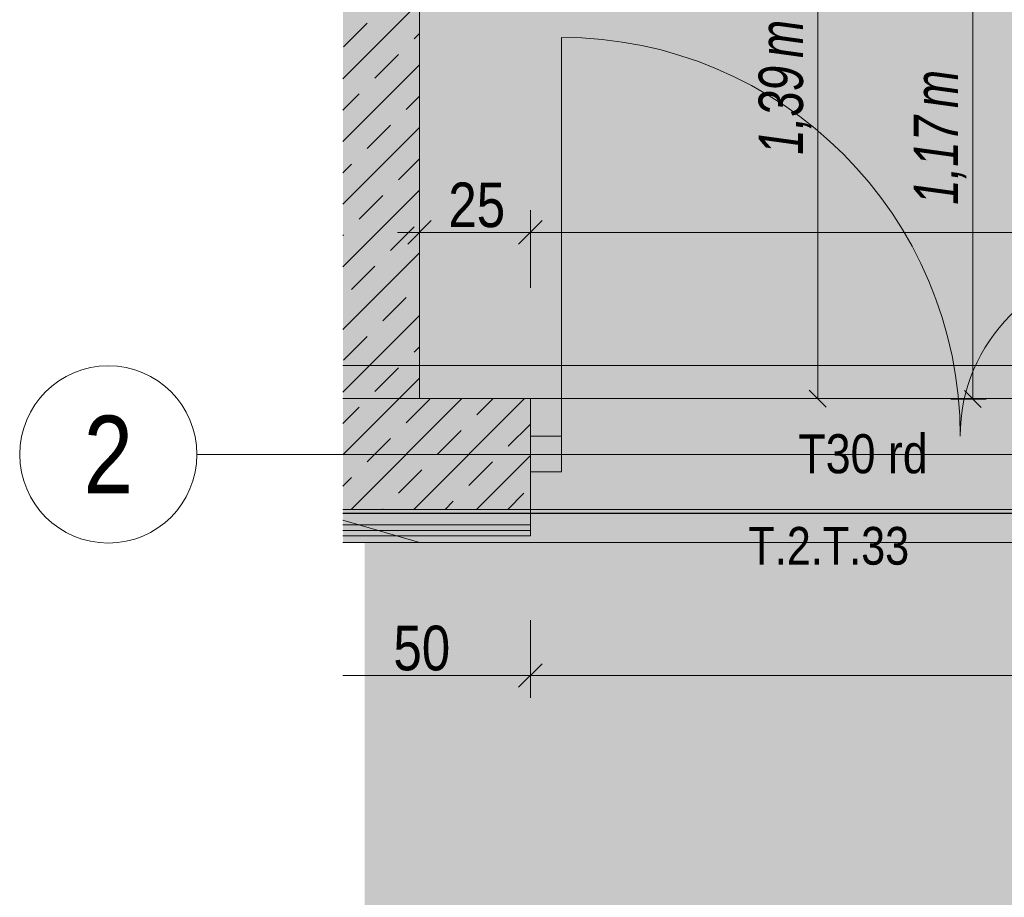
# Model space of a CAD drawing. Extents: x -620 to 300, y 62 to 1112.
# Tile 71 of 88: x -554 to -510, y 815 to 854. Entities that reach past the tile are written whole.
import ezdxf
from ezdxf.enums import TextEntityAlignment as Align
from ezdxf.lldxf.tags import DXFTag

# ---------------------------------------------------------------- set-up
doc = ezdxf.new("R2010")
doc.units = 0
doc.layers.get('0').update_dxf_attribs({"lineweight": 13})
for name, color, linetype, lineweight, true_color in [('00 -Bauelemente -Dämmung innen', 7, 'Continuous', 9, 0xff7fe6), ('00 -Bauelemente -Gipskarton', 7, 'Continuous', 9, 0xff7fe6), ('30 -34 Innenwände- 1 tragend', 7, 'Continuous', 13, 0xdd0806), ('30 -34 Innenwände- 2 nichttragend', 7, 'Continuous', 18, 0xff7fe6), ('30 -34 Innenwände- 4 Türen_Fenster', 7, 'Continuous', 15, 0x9955ff), ('30 -35 Decken- 1 Konstruktion-Träger- Stahlbeton', 7, 'grob-A06G9RP38I', 13, 0x33aa00), ('30 -35 Decken- 2.1 Treppen Innen 2D', 7, 'Continuous', 9, 0x599559), ('70 -72 Beschriftung- 1 Beschriftung allgemein', 7, 'Continuous', 9, 0xff6633), ('70 -75 Raumstempel- 1 Raumstempel', 1, 'Continuous', 50, 0xff0000), ('70 -76 Bemaßung- 2 Allgemein', 9, 'Continuous', 5, 0x808080), ('E_Aussparung Bemaßung', 5, 'Continuous', 9, 0x0000ff), ('E_Leerrohr_Detailnummer', 1, 'Continuous', 25, 0xff0000), ('iwb_Layout BA_Markierung', 7, 'Continuous', 9, 0xbadcdc), ('iwb_Schraffur_Unterzug', 7, 'Continuous', 5, 0xffffcc), ('iwb_Schraffur_Wand in Bauart BABW', 7, 'Continuous', 13, 0xac59ff), ('iwb_Sichtbeton', 2, 'Continuous', 50, 0xffff00), ('iwb_Sichtbeton-Shading', 2, 'Continuous', 50, 0xffff00)]:
    doc.layers.add(name, color=color, linetype=linetype, lineweight=lineweight, true_color=true_color)
for name, color, linetype, lineweight in [('70 -71 Achsen- 1 Gebäudeachsen', 7, 'STRICHPUNKT2-A06G9RP48I', 18), ('iwb_Layout Achsbezeichung', 7, 'Continuous', 13), ('Keine', 7, 'Continuous', 9)]:
    doc.layers.add(name, color=color, linetype=linetype, lineweight=lineweight)
doc.styles.get("Standard").update_dxf_attribs({"font": 'ARIALN.TTF'})
tags = doc.linetypes.add('grob-A06G9RP38I', pattern=[14, 3, -8, 3]).pattern_tags.tags
tags[8:9] = [DXFTag(74, 4), DXFTag(75, 0), DXFTag(340, '0'), DXFTag(46, 0.0), DXFTag(50, 0.0), DXFTag(44, 0.0), DXFTag(45, 0.0)]
tags[6:7] = [DXFTag(74, 4), DXFTag(75, 0), DXFTag(340, '0'), DXFTag(46, 0.0), DXFTag(50, 0.0), DXFTag(44, 0.0), DXFTag(45, 0.0)]
tags[4:5] = [DXFTag(74, 4), DXFTag(75, 0), DXFTag(340, '0'), DXFTag(46, 0.0), DXFTag(50, 0.0), DXFTag(44, 0.0), DXFTag(45, 0.0)]
tags = doc.linetypes.add('STRICHPUNKT2', pattern=[12.7, 6.35, -3.175, 0, -3.175]).pattern_tags.tags
tags[10:11] = [DXFTag(74, 4), DXFTag(75, 0), DXFTag(340, '0'), DXFTag(46, 0.0), DXFTag(50, 0.0), DXFTag(44, 0.0), DXFTag(45, 0.0)]
tags[8:9] = [DXFTag(74, 4), DXFTag(75, 0), DXFTag(340, '0'), DXFTag(46, 0.0), DXFTag(50, 0.0), DXFTag(44, 0.0), DXFTag(45, 0.0)]
tags[6:7] = [DXFTag(74, 4), DXFTag(75, 0), DXFTag(340, '0'), DXFTag(46, 0.0), DXFTag(50, 0.0), DXFTag(44, 0.0), DXFTag(45, 0.0)]
tags[4:5] = [DXFTag(74, 4), DXFTag(75, 0), DXFTag(340, '0'), DXFTag(46, 0.0), DXFTag(50, 0.0), DXFTag(44, 0.0), DXFTag(45, 0.0)]
tags = doc.linetypes.add('STRICHPUNKT2-A06G9RP48I', pattern=[12.7, 6.35, -3.175, 0, -3.175]).pattern_tags.tags
tags[10:11] = [DXFTag(74, 4), DXFTag(75, 0), DXFTag(340, '0'), DXFTag(46, 0.0), DXFTag(50, 0.0), DXFTag(44, 0.0), DXFTag(45, 0.0)]
tags[8:9] = [DXFTag(74, 4), DXFTag(75, 0), DXFTag(340, '0'), DXFTag(46, 0.0), DXFTag(50, 0.0), DXFTag(44, 0.0), DXFTag(45, 0.0)]
tags[6:7] = [DXFTag(74, 4), DXFTag(75, 0), DXFTag(340, '0'), DXFTag(46, 0.0), DXFTag(50, 0.0), DXFTag(44, 0.0), DXFTag(45, 0.0)]
tags[4:5] = [DXFTag(74, 4), DXFTag(75, 0), DXFTag(340, '0'), DXFTag(46, 0.0), DXFTag(50, 0.0), DXFTag(44, 0.0), DXFTag(45, 0.0)]

# ---------------------------------------------------------------- blocks, each defined once
blk = doc.blocks.new('Shading-A06G9RJJ8I', base_point=(-453.976, 995.614))
at = {"layer": 'iwb_Sichtbeton-Shading', "color": 51, "true_color": 0xffff7f}
for points in [[(-536.476, 995.614), (-535.876, 995.614), (-536.476, 836.635), (-535.876, 837.235)], [(-536.476, 836.635), (-535.876, 837.235), (-531.176, 836.635), (-531.176, 837.235)]]:
    blk.add_solid(points, dxfattribs=at)
blk = doc.blocks.new('Polygon-A06G9ROV8I')
at = {"color": 0, "linetype": 'ByBlock', "lineweight": -2, "ltscale": 0.13}
blk.add_solid([(-459.485, 86.607), (-538.631, 86.396), (-459.318, 1083.814), (-538.631, 1083.814)], dxfattribs=at)
blk = doc.blocks.new('Referenz-A06G9RP68I')
at = {"layer": '00 -Bauelemente -Dämmung innen', "color": 0, "linetype": 'Continuous', "lineweight": -2, "ltscale": 0.13}
for p, q in [((-539.606, 832.134), (-531.147, 832.134)), ((-539.606, 831.434), (-531.147, 831.434))]:
    blk.add_line(p, q, dxfattribs=at)
at = {"layer": '00 -Bauelemente -Gipskarton', "color": 0, "linetype": 'Continuous', "lineweight": -2, "ltscale": 0.13}
for p, q in [((-539.606, 831.434), (-531.147, 831.434)), ((-539.606, 831.184), (-531.147, 831.184)), ((-539.606, 830.934), (-531.147, 830.934))]:
    blk.add_line(p, q, dxfattribs=at)
at = {"layer": '30 -34 Innenwände- 1 tragend', "color": 0, "lineweight": -2}
for p, q in [((-536.147, 1002.134), (-536.147, 837.134)), ((-539.606, 851.566), (-536.147, 855.026)), ((-539.606, 851.566), (-536.147, 855.026)), ((-539.575, 853.012), (-538.514, 854.072)), ((-539.575, 853.012), (-538.514, 854.072)), ((-536.393, 853.365), (-536.147, 853.611)), ((-536.393, 853.365), (-536.147, 853.611)), ((-538.161, 851.597), (-537.1, 852.658)), ((-538.161, 851.597), (-537.1, 852.658)), ((-539.606, 848.738), (-536.147, 852.197)), ((-539.606, 848.738), (-536.147, 852.197)), ((-539.606, 850.152), (-538.868, 850.89)), ((-539.606, 850.152), (-538.868, 850.89)), ((-536.747, 850.183), (-536.147, 850.783)), ((-536.747, 850.183), (-536.147, 850.783)), ((-539.606, 845.909), (-536.147, 849.369)), ((-539.606, 845.909), (-536.147, 849.369)), ((-538.514, 848.415), (-537.454, 849.476)), ((-538.514, 848.415), (-537.454, 849.476)), ((-537.1, 847.001), (-536.147, 847.954)), ((-537.1, 847.001), (-536.147, 847.954)), ((-539.606, 847.324), (-539.222, 847.708)), ((-539.606, 847.324), (-539.222, 847.708)), ((-539.606, 843.081), (-536.147, 846.54)), ((-539.606, 843.081), (-536.147, 846.54)), ((-538.868, 845.234), (-537.807, 846.294)), ((-538.868, 845.234), (-537.807, 846.294)), ((-537.454, 843.819), (-536.393, 844.88)), ((-537.454, 843.819), (-536.393, 844.88)), ((-539.606, 844.495), (-539.575, 844.526)), ((-539.606, 844.495), (-539.575, 844.526)), ((-539.606, 840.253), (-536.147, 843.712)), ((-539.606, 840.253), (-536.147, 843.712)), ((-539.222, 842.052), (-538.161, 843.112)), ((-539.222, 842.052), (-538.161, 843.112)), ((-537.807, 840.637), (-536.747, 841.698)), ((-537.807, 840.637), (-536.747, 841.698)), ((-539.606, 837.424), (-536.147, 840.883)), ((-539.606, 837.424), (-536.147, 840.883)), ((-539.575, 838.87), (-538.514, 839.93)), ((-539.575, 838.87), (-538.514, 839.93)), ((-536.393, 839.223), (-536.147, 839.469)), ((-536.393, 839.223), (-536.147, 839.469)), ((-538.161, 837.455), (-537.1, 838.516)), ((-538.161, 837.455), (-537.1, 838.516)), ((-537.068, 837.134), (-536.147, 838.055)), ((-537.068, 837.134), (-536.147, 838.055)), ((-539.606, 837.134), (-531.147, 837.134)), ((-539.606, 834.596), (-537.068, 837.134)), ((-539.606, 834.596), (-537.068, 837.134)), ((-539.239, 832.134), (-534.239, 837.134)), ((-539.239, 832.134), (-534.239, 837.134)), ((-536.747, 836.041), (-535.686, 837.102)), ((-536.747, 836.041), (-535.686, 837.102)), ((-536.411, 832.134), (-531.411, 837.134)), ((-536.411, 832.134), (-531.411, 837.134)), ((-533.565, 836.395), (-532.825, 837.134)), ((-533.565, 836.395), (-532.825, 837.134)), ((-539.606, 836.01), (-538.868, 836.748)), ((-539.606, 836.01), (-538.868, 836.748)), ((-532.151, 834.98), (-531.147, 835.984)), ((-532.151, 834.98), (-531.147, 835.984)), ((-535.332, 834.627), (-534.272, 835.688)), ((-535.332, 834.627), (-534.272, 835.688)), ((-538.514, 834.273), (-537.454, 835.334)), ((-538.514, 834.273), (-537.454, 835.334)), ((-533.582, 832.134), (-531.147, 834.57)), ((-533.582, 832.134), (-531.147, 834.57)), ((-533.918, 833.213), (-532.858, 834.273)), ((-533.918, 833.213), (-532.858, 834.273)), ((-537.1, 832.859), (-536.04, 833.92)), ((-537.1, 832.859), (-536.04, 833.92)), ((-539.606, 833.181), (-539.222, 833.566)), ((-539.606, 833.181), (-539.222, 833.566)), ((-532.168, 832.134), (-531.443, 832.859)), ((-532.168, 832.134), (-531.443, 832.859)), ((-534.997, 832.134), (-534.625, 832.506)), ((-534.997, 832.134), (-534.625, 832.506)), ((-539.606, 832.134), (-531.147, 832.134)), ((-537.825, 832.134), (-537.807, 832.152)), ((-537.825, 832.134), (-537.807, 832.152))]:
    blk.add_line(p, q, dxfattribs=at)
at = {"layer": '30 -34 Innenwände- 1 tragend', "color": 0, "linetype": 'Continuous', "lineweight": -2, "ltscale": 0.13}
for p, q in [((-536.147, 1002.134), (-536.147, 837.134)), ((-536.147, 837.134), (-531.147, 837.134)), ((-531.147, 832.134), (-531.147, 837.134)), ((-539.606, 832.134), (-531.147, 832.134))]:
    blk.add_line(p, q, dxfattribs=at)
at = {"layer": '30 -34 Innenwände- 2 nichttragend', "color": 0, "linetype": 'Continuous', "lineweight": -2, "ltscale": 0.13}
for p, q in [((-539.606, 832.134), (-531.147, 832.134)), ((-531.147, 830.934), (-531.147, 832.134)), ((-539.606, 830.934), (-531.147, 830.934))]:
    blk.add_line(p, q, dxfattribs=at)
at = {"layer": '30 -34 Innenwände- 4 Türen_Fenster', "color": 0, "linetype": 'grob-A06G9RP38I', "lineweight": -2, "ltscale": 0.13}
for p, q in [((-529.747, 835.434), (-529.747, 853.434)), ((-531.147, 837.134), (-481.147, 837.134)), ((-531.147, 832.134), (-481.147, 832.134))]:
    blk.add_line(p, q, dxfattribs=at)
at = {"layer": '30 -34 Innenwände- 4 Türen_Fenster', "color": 0, "linetype": 'Continuous', "lineweight": -2, "ltscale": 0.13}
for p, q in [((-531.147, 835.434), (-529.747, 835.434)), ((-531.147, 833.834), (-531.147, 835.434)), ((-529.747, 835.434), (-529.747, 833.834)), ((-529.747, 833.834), (-531.147, 833.834))]:
    blk.add_line(p, q, dxfattribs=at)
at = {"layer": '30 -34 Innenwände- 4 Türen_Fenster', "color": 0, "linetype": 'grob-A06G9RP38I', "lineweight": -2, "ltscale": 0.13}
for centre, major_axis in [((-529.747, 835.434), (18, 0)), ((-504.047, 835.434), (0, 7.7))]:
    blk.add_ellipse(centre, major_axis=major_axis, ratio=1, start_param=0, end_param=1.570796, dxfattribs=at)
at = {"layer": '30 -35 Decken- 1 Konstruktion-Träger- Stahlbeton', "color": 0, "lineweight": -2}
for p, q in [((-539.606, 838.634), (34.853, 838.634)), ((-539.606, 830.634), (34.853, 830.634))]:
    blk.add_line(p, q, dxfattribs=at)
at = {"layer": '30 -35 Decken- 2.1 Treppen Innen 2D', "color": 0, "linetype": 'grob-A06G9RP38I', "lineweight": -2, "ltscale": 0.13}
for p, q in [((-536.147, 884.934), (-536.147, 837.134)), ((-536.147, 837.134), (-458.647, 837.134))]:
    blk.add_line(p, q, dxfattribs=at)
at = {"layer": '30 -35 Decken- 2.1 Treppen Innen 2D', "color": 0, "lineweight": -2}
for p, q in [((-536.147, 882.034), (-536.147, 837.134)), ((-536.147, 837.134), (-458.647, 837.134)), ((-531.147, 837.134), (-481.147, 837.134))]:
    blk.add_line(p, q, dxfattribs=at)
at = {"layer": '70 -71 Achsen- 1 Gebäudeachsen', "color": 0, "linetype": 'STRICHPUNKT2-A06G9RP48I', "lineweight": -2, "ltscale": 0.13}
blk.add_line((-539.606, 834.614), (75.885, 834.614), dxfattribs=at)
at = {"layer": '70 -72 Beschriftung- 1 Beschriftung allgemein', "color": 0, "linetype": 'grob-A06G9RP38I', "lineweight": -2, "ltscale": 0.13}
blk.add_line((-536.147, 830.634), (-539.606, 831.645), dxfattribs=at)
at = {"layer": '70 -75 Raumstempel- 1 Raumstempel', "color": 0, "linetype": 'Continuous', "lineweight": -2, "ltscale": 0.13}
for p, q in [((-536.147, 995.634), (-536.147, 837.134)), ((-536.147, 837.134), (-460.147, 837.134))]:
    blk.add_line(p, q, dxfattribs=at)
at = {"layer": '70 -76 Bemaßung- 2 Allgemein', "color": 0, "linetype": 'Continuous', "lineweight": -2, "ltscale": 0.13}
for p, q in [((-536.147, 842.134), (-536.147, 845.634)), ((-531.147, 842.134), (-531.147, 845.634)), ((-531.147, 842.134), (-531.147, 845.634)), ((-536.678, 844.104), (-535.616, 845.165)), ((-530.616, 845.165), (-531.678, 844.104)), ((-531.678, 844.104), (-530.616, 845.165)), ((-537.147, 844.634), (-535.087, 844.634)), ((-532.207, 844.634), (-535.087, 844.634)), ((-530.147, 844.634), (-532.207, 844.634)), ((-532.147, 844.634), (-530.087, 844.634)), ((-482.207, 844.634), (-530.087, 844.634)), ((-531.147, 827.134), (-531.147, 823.634)), ((-531.147, 827.134), (-531.147, 823.634)), ((-530.616, 825.165), (-531.678, 824.104)), ((-531.678, 824.104), (-530.616, 825.165)), ((-532.207, 824.634), (-539.606, 824.634)), ((-530.147, 824.634), (-532.207, 824.634)), ((-532.147, 824.634), (-530.087, 824.634)), ((-482.207, 824.634), (-530.087, 824.634))]:
    blk.add_line(p, q, dxfattribs=at)
at = {"layer": '70 -76 Bemaßung- 2 Allgemein', "color": 0, "linetype": 'Continuous', "lineweight": -2, "ltscale": 0.13, "char_height": 2.01377, "attachment_point": 1}
for s, insert in [('{\\fArial Narrow;25}', (-534.849, 846.885)), ('{\\fArial Narrow;50}', (-537.329, 826.885))]:
    blk.add_mtext(s, dxfattribs=dict(at, insert=insert))
at = {"layer": 'Keine', "color": 0, "linetype": 'ByBlock', "lineweight": -2, "ltscale": 0.13, "attachment_point": 1}
for s, insert, char_height in [('{\\fArial Narrow;T30 rd}', (-519.048, 835.526), 1.76205), ('{\\fArial Narrow;T.2.T.33}', (-521.303, 831.34), 1.7)]:
    blk.add_mtext(s, dxfattribs=dict(at, insert=insert, char_height=char_height))
blk = doc.blocks.new('Referenz-A06G9RP88I')
at = {"layer": 'iwb_Schraffur_Unterzug', "linetype": 'Continuous', "ltscale": 0.13}
for points in [[(-539.606, 838.614), (34.824, 838.614), (34.824, 830.614)], [(-539.606, 838.614), (34.824, 830.614), (-539.606, 837.662)], [(-539.606, 837.662), (34.824, 830.614), (-539.606, 830.614)]]:
    blk.add_solid(points, dxfattribs=at)
at = {"layer": 'iwb_Schraffur_Wand in Bauart BABW', "linetype": 'Continuous', "ltscale": 0.13}
for points in [[(-536.174, 837.114), (-539.606, 992.45), (-539.606, 995.614)], [(-536.174, 837.114), (-539.606, 995.614), (-537.676, 995.614)], [(-536.174, 837.114), (-537.676, 995.614), (-536.174, 995.614)], [(-536.174, 837.114), (-539.606, 833.682), (-539.606, 992.45)], [(-536.174, 837.114), (-531.176, 832.114), (-539.606, 832.114)], [(-536.174, 837.114), (-539.606, 832.114), (-539.606, 833.682)], [(-536.174, 837.114), (-531.176, 837.114), (-531.176, 832.114)]]:
    blk.add_solid(points, dxfattribs=at)
at = {"layer": 'iwb_Sichtbeton', "linetype": 'Continuous', "ltscale": 0.5}
for points in [[(-536.476, 995.614), (-535.876, 995.614), (-536.476, 836.635), (-535.876, 837.235)], [(-536.476, 836.635), (-535.876, 837.235), (-531.176, 836.635), (-531.176, 837.235)]]:
    blk.add_solid(points, dxfattribs=at)
blk = doc.blocks.new('Polygon-A06G9RT08I')
at = {"color": 0, "linetype": 'ByBlock', "lineweight": -2, "ltscale": 0.25}
blk.add_line((-441.709, 831.948), (-539.606, 831.948), dxfattribs=at)
blk = doc.blocks.new('Maß-A06G9RUQ8I')
at = {"color": 0, "linetype": 'ByBlock', "lineweight": -2, "ltscale": 0.13}
for p, q in [((-511.558, 860.845), (-510.794, 860.081)), ((-511.776, 860.463), (-510.176, 860.463)), ((-511.176, 837.114), (-511.176, 860.463)), ((-511.558, 837.495), (-510.794, 836.732)), ((-510.576, 837.114), (-512.176, 837.114))]:
    blk.add_line(p, q, dxfattribs=at)
at = {"color": 0, "linetype": 'ByBlock', "lineweight": -2, "ltscale": 0.13, "char_height": 2, "attachment_point": 1, "rotation": 90}
for s, insert in [('{\\W0.9;\\fArial Narrow|b0|i1;m}', (-513.843, 850.247)), ('{\\W0.9;\\fArial Narrow|b0|i1;1,17 }', (-513.843, 845.879))]:
    blk.add_mtext(s, dxfattribs=dict(at, insert=insert))
blk = doc.blocks.new('Maß-A06G9S068I')
at = {"color": 0, "linetype": 'ByBlock', "lineweight": -2, "ltscale": 0.13}
for p, q in [((-517.794, 864.583), (-518.558, 865.346)), ((-517.576, 864.965), (-519.176, 864.965)), ((-518.176, 864.965), (-518.176, 837.134)), ((-517.794, 836.753), (-518.558, 837.516)), ((-517.576, 837.134), (-519.176, 837.134))]:
    blk.add_line(p, q, dxfattribs=at)
at = {"color": 0, "linetype": 'ByBlock', "lineweight": -2, "ltscale": 0.13, "char_height": 2, "attachment_point": 1, "rotation": 90}
for s, insert in [('{\\W0.9;\\fArial Narrow|b0|i1;m}', (-520.843, 852.508)), ('{\\W0.9;\\fArial Narrow|b0|i1;1,39 }', (-520.843, 848.14))]:
    blk.add_mtext(s, dxfattribs=dict(at, insert=insert))

msp = doc.modelspace()

# ---------------------------------------------------------------- linework, layer by layer
at = {"layer": 'iwb_Layout Achsbezeichung', "linetype": 'STRICHPUNKT2', "lineweight": 13, "ltscale": 0.39}
msp.add_line((-538.858, 834.614), (-546.193, 834.614), dxfattribs=at)
at = {"layer": 'iwb_Layout Achsbezeichung', "ltscale": 0.39}
msp.add_circle((-550.193, 834.614), 4, dxfattribs=at)

# ---------------------------------------------------------------- block references
at = {"color": 8, "lineweight": 13, "ltscale": 0.13, "true_color": 0x808080}
msp.add_blockref('Referenz-A06G9RP68I', (0, 0), dxfattribs=at)
at = {"color": 8, "lineweight": 25, "ltscale": 0.25, "true_color": 0x808080}
msp.add_blockref('Referenz-A06G9RP88I', (0, 0), dxfattribs=at)
msp.add_blockref('Shading-A06G9RJJ8I', (-453.976, 995.614))
at = {"layer": 'E_Aussparung Bemaßung', "ltscale": 0.13}
for name in ['Maß-A06G9S068I', 'Maß-A06G9RUQ8I']:
    msp.add_blockref(name, (0, 0), dxfattribs=at)
at = {"layer": 'E_Leerrohr_Detailnummer', "ltscale": 0.25}
msp.add_blockref('Polygon-A06G9RT08I', (0, 0), dxfattribs=at)
at = {"layer": 'iwb_Layout BA_Markierung', "ltscale": 0.13}
msp.add_blockref('Polygon-A06G9ROV8I', (0, 0), dxfattribs=at)

# ---------------------------------------------------------------- texts
at = {"layer": 'iwb_Layout Achsbezeichung', "ltscale": 0.39}
msp.add_text('2', height=3.5, dxfattribs=at).set_placement((-550.193, 834.614), align=Align.MIDDLE_CENTER)

doc.saveas('drawing.dxf')
